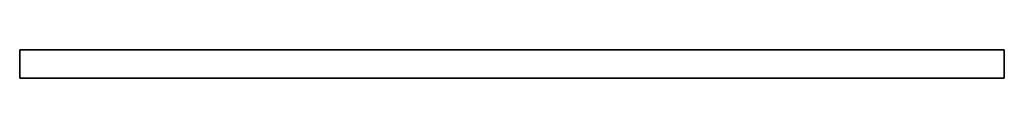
# Model space of a CAD drawing. Header units: millimetres. Extents: x 0 to 2050, y -17 to 42.
import ezdxf

# ---------------------------------------------------------------- set-up
doc = ezdxf.new("R2010")
doc.units = ezdxf.units.MM
doc.header["$LTSCALE"] = 10
doc.layers.add('3DD-cke-_BESCH_sich_laufhor_hilf', color=1, linetype='Continuous')
doc.layers.add('3DD-cke-_BESCH_sich_laufhor_hilf_wnz', color=1, linetype='Continuous')

msp = doc.modelspace()

# ---------------------------------------------------------------- linework, layer by layer
at = {"layer": '3DD-cke-_BESCH_sich_laufhor_hilf_wnz'}
msp.add_polyline3d([(0, 42, 0), (0, 42, 0), (0, 42, 0), (0, 42, 0), (0, 42, 0), (0, 42, 0), (0, -17, 0), (0, -17, -33), (0, 42, -33), (0, -17, -33), (2050, -17, -33), (2050, 42, -33), (2050, -17, -33), (2050, -17, 0), (2050, 42, 0), (2050, -17, 0), (0, -17, 0), (0, 42, 0), (0, 42, -33), (2050, 42, -33), (2050, 42, 0), (0, 42, 0)], dxfattribs=at)

# ---------------------------------------------------------------- meshes
at = {"layer": '3DD-cke-_BESCH_sich_laufhor_hilf'}
mesh = msp.add_polymesh((6, 3), dxfattribs=at)
for k, corner in enumerate([(2050, 42), (2050, -17), (2050, -17), (0, 42), (0, -17), (0, -17), (0, 42, -33), (0, -17, -33), (0, -17), (2050, 42, -33), (2050, -17, -33), (2050, -17), (2050, 42, -33), (2050, 42, -33), (2050, 42), (0, 42, -33), (0, 42, -33), (0, 42)]):
    mesh.set_mesh_vertex(divmod(k, 3), corner)

doc.saveas('drawing.dxf')
